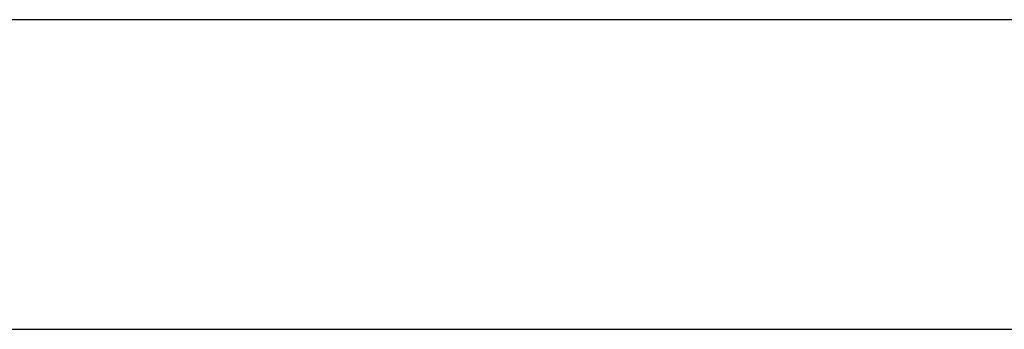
# Model space of a CAD drawing. Header units: metres. Extents: x 397.7 to 427.5, y 12.7 to 28.4.
# Tile 61 of 126: x 407.546 to 407.865, y 26.73 to 26.83. Entities that reach past the tile are written whole.
import ezdxf

# ---------------------------------------------------------------- set-up
doc = ezdxf.new("R2010")
doc.units = ezdxf.units.M
doc.layers.add('A-WALL-____-MCUT', color=7, linetype='Continuous', lineweight=25)
doc.layers.add('A-WALL-____-OTLN', color=7, linetype='Continuous', lineweight=25)

# ---------------------------------------------------------------- blocks, each defined once
blk = doc.blocks.new('Family - Evans P5-151329-08_TEL_P5')
at = {"layer": 'A-WALL-____-MCUT', "color": 253, "true_color": 0xaaaaaa}
for p, q in [((1.34726, 0.1), (0, 0.1)), ((0, 0), (1.34726, 0))]:
    blk.add_line(p, q, dxfattribs=at)
at = {"layer": 'A-WALL-____-OTLN', "color": 253, "true_color": 0xaaaaaa}
for p, q in [((1.34726, 0.1), (0, 0.1)), ((0, 0), (1.34726, 0))]:
    blk.add_line(p, q, dxfattribs=at)
at = {"layer": 'A-WALL-____-OTLN', "color": 253, "lineweight": 18, "true_color": 0xaaaaaa}
blk.add_line((0, 0), (1.34726, 0), dxfattribs=at)
blk = doc.blocks.new('LONDR55-XX_ZZ-ARQ-CAA-M3D-Londres55_ifc-1-08_TEL_P5')
at = {"layer": 'A-WALL-____-OTLN', "color": 253, "lineweight": 18, "true_color": 0xaaaaaa}
blk.add_blockref('Family - Evans P5-151329-08_TEL_P5', (407.53973, 26.72995), dxfattribs=at)

msp = doc.modelspace()

# ---------------------------------------------------------------- block references
at = {"lineweight": 5}
msp.add_blockref('LONDR55-XX_ZZ-ARQ-CAA-M3D-Londres55_ifc-1-08_TEL_P5', (0, 0), dxfattribs=at)

doc.saveas('drawing.dxf')
